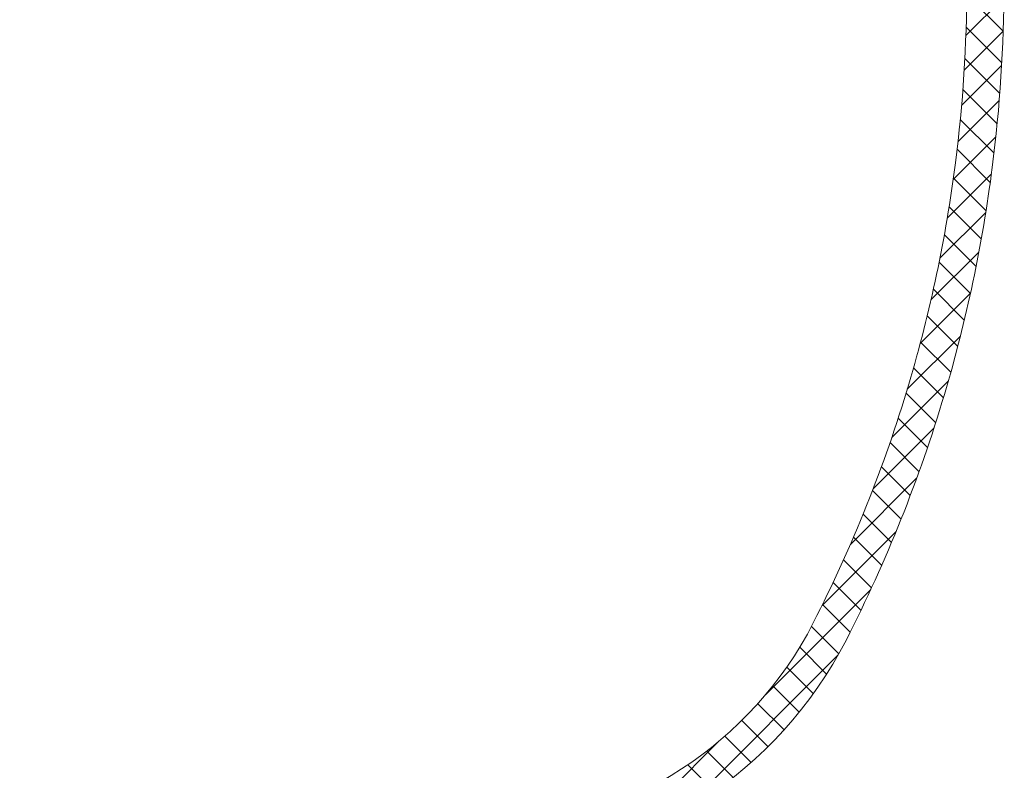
# Model space of a CAD drawing. Header units: metres. Extents: x 167411 to 168816, y 461777 to 462985.
# Tile 255 of 256: x 167811 to 167917, y 462587 to 462668. Entities that reach past the tile are written whole.
import ezdxf

# ---------------------------------------------------------------- set-up
doc = ezdxf.new("R2010")
doc.units = ezdxf.units.M
doc.header["$LTSCALE"] = 0.5
doc.layers.add('Zuid-N-WE-GW-AANVULLEN-menggranulaat', color=7, linetype='Continuous', lineweight=18, true_color=0x01ff7f)
doc.layers.add('Zuid-N-WE-GW-ONTGRAVEN-grond-menggranulaat', color=7, linetype='Continuous', lineweight=18, true_color=0xff0001)

msp = doc.modelspace()

# ---------------------------------------------------------------- hatches: boundary and pattern name
at = {"layer": 'Zuid-N-WE-GW-AANVULLEN-menggranulaat'}
h = msp.add_hatch(dxfattribs=at)
h.set_pattern_fill('ANSI37', color=256, scale=20)
h.set_pattern_definition([(45, (0, 0), (-1.767766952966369, 1.767766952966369), []), (135, (0, 0), (-1.767766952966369, -1.767766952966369), [])])
edge = h.paths.add_edge_path()
edge.add_arc((167803.4791472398, 462466.3690323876), 20.99999999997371, 297.6526232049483, 334.9313167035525)
edge.add_line((167822.5009582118, 462457.4712401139), (167827.8134121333, 462468.8282701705))
edge.add_arc((167808.7916689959, 462477.7260058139), 20.99991456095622, 334.9313782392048, 364.503464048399)
edge.add_line((167829.7267481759, 462479.3749058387), (167827.4790799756, 462507.9125713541))
edge.add_arc((167825.4852546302, 462507.755534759), 2.000000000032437, 4.503402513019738, 90.27156755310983)
edge.add_arc((167824.8460969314, 462642.6050917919), 132.8510717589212, 259.64941472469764, 270.2715675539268, ccw=False)
edge.add_arc((167754.8900732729, 462225.1511423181), 290.4445156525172, 80.86994677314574, 87.31915756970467)
edge.add_arc((167775.0175849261, 462636.516389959), 121.415015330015, 260.654251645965, 266.9109979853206, ccw=False)
edge.add_arc((167974.3146421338, 463868.2755060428), 1369.192570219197, 259.95828140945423, 260.7955184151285, ccw=False)
edge.add_arc((167530.3156294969, 461237.1591816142), 1299.214996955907, 80.9099083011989, 81.3481679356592)
edge.add_line((167725.7562178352, 462521.5900223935), (167726.5613614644, 462523.2881156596))
edge.add_arc((167530.3156294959, 461237.1591816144), 1301.01499695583, 80.90924953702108, 81.32436302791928, ccw=False)
edge.add_arc((167974.3146421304, 463868.2755060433), 1367.392570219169, 259.957655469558, 260.7956117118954)
edge.add_arc((167775.0175849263, 462636.5163899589), 119.6150153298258, 260.6531923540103, 266.9079431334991)
edge.add_arc((167754.8900732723, 462225.1511423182), 292.2445156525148, 80.8661692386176, 87.3178939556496, ccw=False)
edge.add_arc((167824.846096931, 462642.6050917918), 131.0510717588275, 259.6410738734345, 270.081003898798)
edge.add_arc((167825.0285473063, 462513.5541490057), 1.999999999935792, 270.0810038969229, 364.5034025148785)
edge.add_line((167827.0223726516, 462513.711185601), (167826.3476529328, 462522.277808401))
edge.add_arc((167851.2704697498, 462524.2407658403), 25.00000000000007, 159.6344798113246, 184.5034025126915, ccw=False)
edge.add_line((167827.8331801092, 462532.9409643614), (167839.6054740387, 462564.6541099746))
edge.add_arc((167863.0427636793, 462555.9539114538), 25.00000000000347, 92.92646269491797, 159.6344798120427, ccw=False)
edge.add_arc((167859.6731861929, 462621.8678397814), 41.00000000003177, 272.9264626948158, 332.9525938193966)
edge.add_arc((167761.4366320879, 462672.0242893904), 151.2999999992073, 332.9525938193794, 343.4711954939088)
edge.add_arc((167761.4366320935, 462672.0242893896), 151.2999999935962, 343.4711954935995, 352.7182832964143)
edge.add_arc((167761.4366320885, 462672.0242893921), 151.299999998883, 352.7182832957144, 359.9848447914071)
edge.add_arc((167762.6427129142, 462672.126905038), 150.0939816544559, 359.9455512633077, 369.780692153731)
edge.add_arc((167930.1719424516, 462701.5206140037), 19.9999999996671, 191.1198891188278, 191.2334212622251, ccw=False)
edge.add_arc((167737.3431602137, 462663.465514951), 176.548040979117, 11.16895386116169, 18.09769581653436)
edge.add_line((167905.1570562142, 462718.3080812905), (167903.1593950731, 462724.0577253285))
edge.add_arc((167739.6427847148, 462664.0457215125), 174.1812919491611, 20.15357154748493, 22.68530781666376)
edge.add_line((167900.3488921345, 462731.2221273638), (167888.5491926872, 462758.9092599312))
edge.add_arc((165746.7489998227, 461786.7376482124), 2352.110904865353, 24.41348664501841, 26.09998645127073)
edge.add_line((167859.0096983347, 462821.5228676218), (167856.2721985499, 462827.0317757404))
edge.add_line((167856.2721985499, 462827.0317757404), (167849.4427865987, 462840.7263118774))
edge.add_line((167849.4427865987, 462840.7263118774), (167853.1350324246, 462842.2854980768))
edge.add_line((167853.1350324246, 462842.2854980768), (167860.3813711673, 462827.7549278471))
edge.add_line((167860.3813711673, 462827.7549278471), (167861.3957378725, 462825.6996336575))
edge.add_line((167861.3957378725, 462825.6996336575), (167863.1099234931, 462822.2444456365))
edge.add_arc((165737.1791078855, 461782.2200335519), 2366.692335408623, 24.416192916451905, 26.068294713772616, ccw=False)
edge.add_line((167892.2107470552, 462760.5202148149), (167904.0259808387, 462732.7966320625))
edge.add_arc((167739.8099433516, 462664.1044459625), 178.0042791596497, 19.80421544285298, 22.699741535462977, ccw=False)
edge.add_line((167907.2863097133, 462724.4135672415), (167909.2465979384, 462718.6607007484))
edge.add_arc((167740.0904840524, 462664.1680653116), 177.7167357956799, 11.117207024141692, 17.85603628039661, ccw=False)
edge.add_arc((167930.1719424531, 462701.5206139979), 16.00000000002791, 191.1198890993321, 191.4083296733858)
edge.add_arc((167760.3030476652, 462671.9276384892), 156.4335888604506, 0.020354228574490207, 9.726300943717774, ccw=False)
edge.add_arc((167761.4366320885, 462672.0242893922), 155.2999999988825, 352.7182832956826, 359.9848447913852, ccw=False)
edge.add_arc((167761.4366320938, 462672.0242893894), 155.2999999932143, 343.47119549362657, 352.71828329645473, ccw=False)
edge.add_arc((167761.4366320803, 462672.0242893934), 155.3000000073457, 332.95259381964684, 343.47119549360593, ccw=False)
edge.add_arc((167859.6731861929, 462621.8678397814), 45.0000000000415, 272.9264626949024, 332.9525938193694, ccw=False)
edge.add_arc((167863.0427636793, 462555.9539114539), 20.99999999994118, 92.92646269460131, 159.6344798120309)
edge.add_line((167843.3554403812, 462563.2620782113), (167831.5831464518, 462531.548932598))
edge.add_arc((167851.2704697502, 462524.2407658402), 21.00000000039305, 159.6344798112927, 184.5034025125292)
edge.add_line((167830.3353036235, 462522.5918815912), (167833.7143988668, 462479.6889790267))
edge.add_arc((167808.7916777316, 462477.7260042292), 24.99990597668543, -25.068626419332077, 4.503459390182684, ccw=False)
edge.add_line((167831.4366161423, 462467.1334566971), (167826.1241603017, 462455.7764225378))
edge.add_arc((167803.4791472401, 462466.3690323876), 24.99999999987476, 326.0230712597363, 334.93131670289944, ccw=False)
edge.add_line((167824.2107141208, 462452.3975566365), (167824.3351035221, 462452.313727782))
edge.add_arc((167826.6985021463, 462450.7209795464), 2.849999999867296, 146.0230712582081, 226.2503602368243)
edge.add_line((167824.7277028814, 462448.6622298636), (167832.9604662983, 462440.7811726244))
edge.add_line((167832.9604662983, 462440.7811726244), (167832.856741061, 462440.6728163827))
edge.add_line((167832.856741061, 462440.6728163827), (167836.0875973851, 462437.5799832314))
edge.add_arc((167853.3620299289, 462455.6518945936), 24.99999999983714, 226.2924793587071, 277.4629986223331)
edge.add_line((167856.6091772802, 462430.8636708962), (167887.2002697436, 462434.8709683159))
edge.add_line((167887.2002697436, 462434.8709683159), (167887.6548703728, 462431.4006169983))
edge.add_line((167887.6548703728, 462431.4006169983), (167857.0637779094, 462427.3933195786))
edge.add_arc((167853.3620299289, 462455.6518945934), 28.49999999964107, 226.4362674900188, 277.4629986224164, ccw=False)
edge.add_line((167833.7209410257, 462435.0005598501), (167830.4365544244, 462438.1445760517))
edge.add_line((167830.4365544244, 462438.1445760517), (167830.3328291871, 462438.03621981))
edge.add_line((167830.3328291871, 462438.03621981), (167822.1006203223, 462445.9165948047))
edge.add_arc((167820.1298408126, 462443.8578262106), 2.850000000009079, 46.25091003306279, 126.488941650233)
edge.add_line((167818.435038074, 462446.1491454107), (167818.3458420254, 462446.2697441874))
edge.add_arc((167803.479147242, 462466.3690323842), 24.99999999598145, 300.71144744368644, 306.4889533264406, ccw=False)
edge.add_line((167816.2470148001, 462444.8752761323), (167813.2254524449, 462447.7677008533))
at = {"layer": 'Zuid-N-WE-GW-ONTGRAVEN-grond-menggranulaat'}
h = msp.add_hatch(dxfattribs=at)
h.set_pattern_fill('ANSI31', color=256, scale=20)
h.set_pattern_definition([(45, (0, 0), (-1.767766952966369, 1.767766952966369), [])])
edge = h.paths.add_edge_path()
edge.add_line((167853.1350324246, 462842.2854980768), (167849.4427865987, 462840.7263118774))
edge.add_line((167849.4427865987, 462840.7263118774), (167856.2721985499, 462827.0317757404))
edge.add_line((167856.2721985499, 462827.0317757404), (167859.0096983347, 462821.5228676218))
edge.add_arc((165746.7489998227, 461786.7376482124), 2352.110904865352, 24.413486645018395, 26.099986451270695, ccw=False)
edge.add_line((167888.5491926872, 462758.9092599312), (167900.3488921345, 462731.2221273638))
edge.add_arc((167739.6427847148, 462664.0457215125), 174.1812919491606, 20.153571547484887, 22.685307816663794, ccw=False)
edge.add_line((167903.1593950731, 462724.0577253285), (167905.1570562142, 462718.3080812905))
edge.add_arc((167737.3431602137, 462663.465514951), 176.5480409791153, 11.168953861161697, 18.097695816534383, ccw=False)
edge.add_arc((167930.1719424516, 462701.5206140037), 19.99999999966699, 191.1198891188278, 191.2334212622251)
edge.add_arc((167762.6427129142, 462672.126905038), 150.0939816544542, -0.054448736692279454, 9.780692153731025, ccw=False)
edge.add_arc((167761.4366320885, 462672.0242893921), 151.2999999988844, 352.7182832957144, 359.984844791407, ccw=False)
edge.add_arc((167761.4366320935, 462672.0242893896), 151.2999999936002, 343.4711954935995, 352.7182832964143, ccw=False)
edge.add_arc((167761.4366320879, 462672.0242893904), 151.299999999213, 332.95259381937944, 343.4711954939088, ccw=False)
edge.add_arc((167859.6731861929, 462621.8678397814), 41.00000000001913, 272.9264626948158, 332.9525938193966, ccw=False)
edge.add_arc((167863.0427636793, 462555.9539114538), 25.00000000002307, 92.926462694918, 159.6344798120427)
edge.add_line((167839.6054740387, 462564.6541099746), (167827.8331801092, 462532.9409643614))
edge.add_arc((167851.2704697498, 462524.2407658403), 24.99999999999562, 159.6344798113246, 184.5034025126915)
edge.add_line((167826.3476529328, 462522.277808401), (167827.0223726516, 462513.711185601))
edge.add_arc((167825.0285473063, 462513.5541490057), 1.999999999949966, -89.91899610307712, 4.5034025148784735, ccw=False)
edge.add_arc((167824.846096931, 462642.6050917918), 131.0510717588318, 259.6410738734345, 270.08100389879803, ccw=False)
edge.add_arc((167754.8900732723, 462225.1511423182), 292.2445156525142, 80.86616923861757, 87.31789395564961)
edge.add_arc((167775.0175849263, 462636.5163899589), 119.6150153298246, 260.65319235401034, 266.90794313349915, ccw=False)
edge.add_arc((167974.3146421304, 463868.2755060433), 1367.392570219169, 259.957655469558, 260.7956117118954, ccw=False)
edge.add_arc((167530.3156294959, 461237.1591816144), 1301.01499695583, 80.90924953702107, 81.3243630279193)
edge.add_line((167726.5613614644, 462523.2881156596), (167725.7562178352, 462521.5900223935))
edge.add_arc((167530.3156294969, 461237.1591816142), 1299.214996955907, 80.90990830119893, 81.3481679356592, ccw=False)
edge.add_arc((167974.3146421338, 463868.2755060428), 1369.192570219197, 259.9582814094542, 260.7955184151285)
edge.add_arc((167775.0175849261, 462636.516389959), 121.4150153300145, 260.654251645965, 266.9109979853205)
edge.add_arc((167754.8900732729, 462225.1511423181), 290.4445156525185, 80.86994677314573, 87.31915756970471, ccw=False)
edge.add_arc((167824.8460969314, 462642.6050917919), 132.8510717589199, 259.6494147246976, 270.2715675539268)
edge.add_arc((167825.4852546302, 462507.755534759), 2.000000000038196, 4.503402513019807, 90.27156755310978, ccw=False)
edge.add_line((167827.4790799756, 462507.9125713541), (167829.7267481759, 462479.3749058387))
edge.add_arc((167808.7916689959, 462477.7260058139), 20.9999145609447, -25.068621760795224, 4.50346404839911, ccw=False)
edge.add_line((167827.8134121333, 462468.8282701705), (167822.5009582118, 462457.4712401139))
edge.add_arc((167803.4791472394, 462466.369032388), 21.00000000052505, 297.652623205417, 334.9313167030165, ccw=False)
edge.add_line((167813.2254524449, 462447.7677008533), (167816.2470148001, 462444.8752761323))
edge.add_line((167816.2470148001, 462444.8752761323), (167827.0136215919, 462434.5688200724))
edge.add_line((167827.0136215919, 462434.5688200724), (167830.4365544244, 462438.1445760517))
edge.add_line((167830.4365544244, 462438.1445760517), (167833.7209410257, 462435.0005598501))
edge.add_arc((167853.3620299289, 462455.6518945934), 28.49999999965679, 226.4362674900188, 277.4629986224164)
edge.add_line((167857.0637779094, 462427.3933195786), (167887.6548703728, 462431.4006169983))
edge.add_line((167887.6548703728, 462431.4006169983), (167887.2002697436, 462434.8709683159))
edge.add_line((167887.2002697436, 462434.8709683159), (167856.6091772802, 462430.8636708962))
edge.add_arc((167853.3620299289, 462455.6518945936), 24.99999999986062, 226.2924793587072, 277.4629986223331, ccw=False)
edge.add_line((167836.0875973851, 462437.5799832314), (167832.856741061, 462440.6728163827))
edge.add_line((167832.856741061, 462440.6728163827), (167832.9604662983, 462440.7811726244))
edge.add_line((167832.9604662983, 462440.7811726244), (167824.7277028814, 462448.6622298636))
edge.add_arc((167826.6985021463, 462450.7209795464), 2.849999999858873, 146.0230712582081, 226.2503602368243, ccw=False)
edge.add_line((167824.3351035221, 462452.313727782), (167824.2107141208, 462452.3975566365))
edge.add_arc((167803.4791472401, 462466.3690323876), 24.99999999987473, 326.0230712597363, 334.9313167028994)
edge.add_line((167826.1241603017, 462455.7764225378), (167831.4366161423, 462467.1334566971))
edge.add_arc((167808.7916777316, 462477.7260042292), 24.99990597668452, 334.9313735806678, 364.5034593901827)
edge.add_line((167833.7143988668, 462479.6889790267), (167830.3353036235, 462522.5918815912))
edge.add_arc((167851.2704697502, 462524.2407658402), 21.00000000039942, 159.6344798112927, 184.5034025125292, ccw=False)
edge.add_line((167831.5831464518, 462531.548932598), (167843.3554403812, 462563.2620782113))
edge.add_arc((167863.0427636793, 462555.9539114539), 20.99999999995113, 92.9264626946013, 159.6344798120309, ccw=False)
edge.add_arc((167859.6731861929, 462621.8678397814), 45.00000000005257, 272.9264626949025, 332.9525938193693)
edge.add_arc((167761.4366320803, 462672.0242893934), 155.3000000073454, 332.9525938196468, 343.471195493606)
edge.add_arc((167761.4366320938, 462672.0242893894), 155.2999999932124, 343.4711954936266, 352.7182832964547)
edge.add_arc((167761.4366320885, 462672.0242893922), 155.2999999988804, 352.7182832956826, 359.9848447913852)
edge.add_arc((167760.3030476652, 462671.9276384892), 156.4335888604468, 0.02035422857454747, 9.726300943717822)
edge.add_arc((167930.1719424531, 462701.5206139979), 16.00000000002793, 191.1198890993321, 191.4083296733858, ccw=False)
edge.add_arc((167740.0904840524, 462664.1680653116), 177.7167357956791, 11.11720702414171, 17.85603628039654)
edge.add_line((167909.2465979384, 462718.6607007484), (167907.2863097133, 462724.4135672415))
edge.add_arc((167739.8099433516, 462664.1044459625), 178.0042791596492, 19.80421544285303, 22.69974153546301)
edge.add_line((167904.0259808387, 462732.7966320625), (167892.2107470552, 462760.5202148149))
edge.add_arc((165737.1791078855, 461782.2200335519), 2366.692335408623, 24.41619291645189, 26.06829471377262)
edge.add_line((167863.1099234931, 462822.2444456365), (167861.3957378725, 462825.6996336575))
edge.add_line((167861.3957378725, 462825.6996336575), (167860.3813711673, 462827.7549278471))
edge.add_line((167860.3813711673, 462827.7549278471), (167853.1350324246, 462842.2854980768))

# ---------------------------------------------------------------- linework, layer by layer
at = {"layer": 'Zuid-N-WE-GW-AANVULLEN-menggranulaat', "flags": 128}
for points in [[(167863.1099234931, 462822.2444456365, -0.007208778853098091), (167892.2107470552, 462760.5202148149), (167904.0259808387, 462732.7966320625, -0.01263478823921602), (167907.2863097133, 462724.4135672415), (167909.2465979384, 462718.6607007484, -0.02941216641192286), (167914.4723300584, 462698.434812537, 0.001258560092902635), (167914.4880635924, 462698.3558163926, -0.0423755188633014), (167916.7366266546, 462671.9832112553, -0.0317169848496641), (167915.4841280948, 462652.3403118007, -0.04036994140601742), (167910.3191437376, 462627.841852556, -0.0459283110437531), (167899.7515627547, 462601.4050996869, -0.2680714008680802), (167861.9706253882, 462576.9265250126, 0.2995769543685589)], [(167861.7664085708, 462580.9213085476, 0.268071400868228), (167896.1890403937, 462603.2240099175, 0.04592831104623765), (167906.4844364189, 462628.9798419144, 0.0403699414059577), (167911.5163883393, 462652.8473041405, 0.03171698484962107), (167912.7366267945, 462671.9842692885, 0.04294026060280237), (167910.5551086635, 462697.624483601, -0.0004953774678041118), (167910.5474269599, 462697.663362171, 0.03024155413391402), (167905.1570562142, 462718.3080812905), (167903.1593950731, 462724.0577253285, 0.01104723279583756), (167900.3488921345, 462731.2221273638), (167888.5491926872, 462758.9092599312, 0.007358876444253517), (167859.0096983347, 462821.5228676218)]]:
    msp.add_lwpolyline(points, format="xyb", dxfattribs=at)
at = {"layer": 'Zuid-N-WE-GW-ONTGRAVEN-grond-menggranulaat', "flags": 128}
for points in [[(167861.9706253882, 462576.9265250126, 0.2680714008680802), (167899.7515627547, 462601.4050996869, 0.0459283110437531), (167910.3191437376, 462627.841852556, 0.04036994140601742), (167915.4841280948, 462652.3403118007, 0.0317169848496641), (167916.7366266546, 462671.9832112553, 0.0423755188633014), (167914.4880635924, 462698.3558163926, -0.001258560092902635), (167914.4723300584, 462698.434812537, 0.02941216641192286), (167909.2465979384, 462718.6607007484), (167907.2863097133, 462724.4135672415, 0.01263478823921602), (167904.0259808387, 462732.7966320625), (167892.2107470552, 462760.5202148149, 0.007208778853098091), (167863.1099234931, 462822.2444456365)], [(167859.0096983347, 462821.5228676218, -0.007358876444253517), (167888.5491926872, 462758.9092599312), (167900.3488921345, 462731.2221273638, -0.01104723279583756), (167903.1593950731, 462724.0577253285), (167905.1570562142, 462718.3080812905, -0.03024155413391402), (167910.5474269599, 462697.663362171, 0.0004953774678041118), (167910.5551086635, 462697.624483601, -0.04294026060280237), (167912.7366267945, 462671.9842692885, -0.03171698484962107), (167911.5163883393, 462652.8473041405, -0.0403699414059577), (167906.4844364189, 462628.9798419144, -0.04592831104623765), (167896.1890403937, 462603.2240099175, -0.268071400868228), (167861.7664085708, 462580.9213085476, 0.2995769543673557)]]:
    msp.add_lwpolyline(points, format="xyb", dxfattribs=at)

doc.saveas('drawing.dxf')
